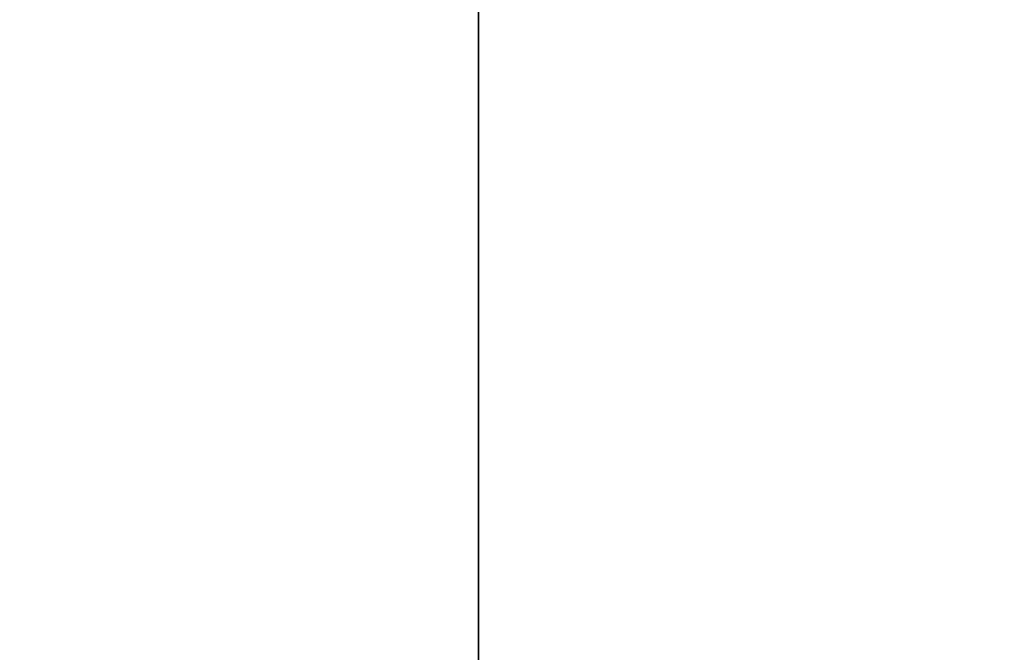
# Model space of a CAD drawing. Header units: millimetres. Extents: x -503 to 6703, y -110 to 193.
# Tile 13 of 103: x -373 to -329, y -1 to 27. Entities that reach past the tile are written whole.
import ezdxf

# ---------------------------------------------------------------- set-up
doc = ezdxf.new("R2010")
doc.units = ezdxf.units.MM
doc.layers.add('151', color=7, linetype='Continuous', true_color=0xffffff)

# ---------------------------------------------------------------- blocks, each defined once
blk = doc.blocks.new('UG_SURFACE_001')
at = {"layer": '151', "color": 252, "linetype": 'Continuous', "lineweight": 35}
for points in [[(-502.5, -14, -7.75), (-502.5, 174.4, -7.75), (-352.5, 174.4, -7.75), (-352.5, -14, -7.75)], [(502.5, -14, 2212.25), (502.5, 174.4, 2212.25), (-502.5, 174.4, 2212.25), (-502.5, -14, 2212.25)], [(-352.5, -14, -7.75), (-352.5, 174.4, -7.75), (-352.5, 174.4, 2062.25), (-352.5, -14, 2062.25)], [(-352.5, -14, 2062.25), (-352.5, 174.4, 2062.25), (352.5, 174.4, 2062.25), (352.5, -14, 2062.25)]]:
    blk.add_3dface(points, dxfattribs=at)

msp = doc.modelspace()

# ---------------------------------------------------------------- linework, layer by layer
at = {"layer": '151', "color": 252, "linetype": 'Continuous', "lineweight": -3, "true_color": 0x939598}
for p, q in [((-352.5, -14, 2062.25), (-352.5, 174.4, 2062.25)), ((-352.5, 174.4, -7.75), (-352.5, -14, -7.75))]:
    msp.add_line(p, q, dxfattribs=at)

# ---------------------------------------------------------------- block references
msp.add_blockref('UG_SURFACE_001', (0, 0), dxfattribs=at)

doc.saveas('drawing.dxf')
